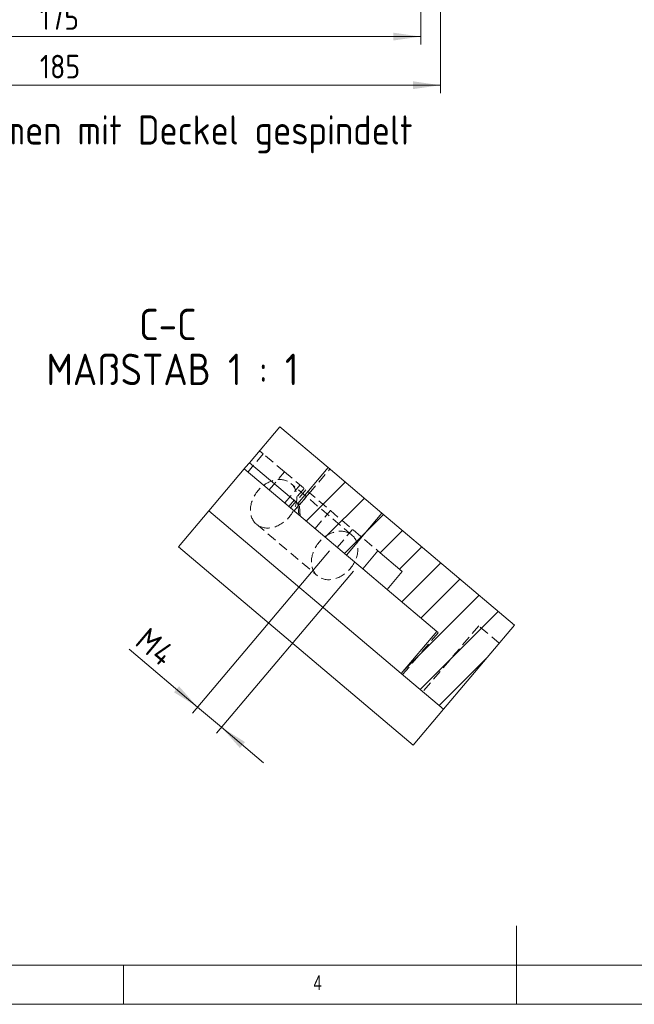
# Model space of a CAD drawing. Header units: millimetres. Extents: x 4 to 415, y 5 to 292.
# Tile 1 of 9: x 147 to 225, y 5 to 130. Entities that reach past the tile are written whole.
import ezdxf

# ---------------------------------------------------------------- set-up
doc = ezdxf.new("R2010")
doc.units = ezdxf.units.MM
doc.linetypes.add('HIDDEN', pattern=[1.905, 1.27, -0.635])
doc.styles.add('SLDTEXTSTYLE0', font='TXT', dxfattribs={"width": 0.75})
doc.styles.add('SLDTEXTSTYLE1', font='ISOCP', dxfattribs={"width": 0.96})
doc.dimstyles.new('SLDDIMSTYLE0', dxfattribs={"dimtxt": 3, "dimasz": 3.5, "dimexe": 0, "dimexo": 0.0625, "dimgap": 0.75, "dimtad": 1, "dimlfac": 2, "dimrnd": 1e-09, "dimzin": 12, "dimdsep": 46, "dimtxsty": 'SLDTEXTSTYLE1', "dimsah": 1, "dimcen": 0.09, "dimadec": 0, "dimazin": 3, "dimtfac": 1, "dimtofl": 0, "dimtmove": 0, "dimatfit": 3, "dimfxl": 1, "dimfrac": 2, "dimtolj": 1, "dimtzin": 12, "dimarcsym": 0})
doc.dimstyles.new('SLDDIMSTYLE9', dxfattribs={"dimtxt": 3, "dimasz": 3.5, "dimexe": 0, "dimexo": 0.0625, "dimgap": 0.75, "dimtad": 1, "dimrnd": 1e-09, "dimzin": 12, "dimdsep": 46, "dimtxsty": 'SLDTEXTSTYLE1', "dimsah": 1, "dimcen": 0.09, "dimadec": 0, "dimazin": 3, "dimtfac": 1, "dimtmove": 0, "dimatfit": 0, "dimfxl": 1, "dimfrac": 2, "dimtolj": 1, "dimtzin": 12, "dimarcsym": 0})
pattern_1 = [(45, (0, 0), (-2.245064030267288, 2.245064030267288), [])]

# ---------------------------------------------------------------- blocks, each defined once
blk = doc.blocks.new('_D_11')
at = {"color": 7, "linetype": 'Continuous', "lineweight": 0}
for p, q in [((110.3145090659, 198.9613592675), (110.3145090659, 127.1467927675)), ((197.8145090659, 198.9613592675), (197.8145090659, 127.1467927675)), ((110.3145090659, 128.1467927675), (197.8145090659, 128.1467927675))]:
    blk.add_line(p, q, dxfattribs=at)
for points in [[(110.3145090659, 128.1467927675), (113.8145090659, 127.6467927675), (113.8145090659, 128.6467927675)], [(197.8145090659, 128.1467927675), (194.3145090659, 128.6467927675), (194.3145090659, 127.6467927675)]]:
    blk.add_solid(points, dxfattribs=at)
at = {"color": 7, "linetype": 'Continuous', "lineweight": 0, "insert": (149.3329687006, 132.0139958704, 5.05), "char_height": 3, "attachment_point": 1, "style": 'SLDTEXTSTYLE1'}
blk.add_mtext('175', dxfattribs=at)
blk = doc.blocks.new('_D_26')
at = {"color": 7, "linetype": 'Continuous', "lineweight": 0}
for p, q in [((107.8145090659, 146.9613592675), (107.8145090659, 120.9613592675)), ((200.3145090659, 146.9613592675), (200.3145090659, 120.9613592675)), ((200.3145090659, 121.9613592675), (107.8145090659, 121.9613592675))]:
    blk.add_line(p, q, dxfattribs=at)
for points in [[(107.8145090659, 121.9613592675), (111.3145090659, 121.4613592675), (111.3145090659, 122.4613592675)], [(200.3145090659, 121.9613592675), (196.8145090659, 122.4613592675), (196.8145090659, 121.4613592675)]]:
    blk.add_solid(points, dxfattribs=at)
at = {"color": 7, "linetype": 'Continuous', "lineweight": 0, "insert": (149.3329687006, 125.8285623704, 5.05), "char_height": 3, "attachment_point": 1, "style": 'SLDTEXTSTYLE1'}
blk.add_mtext('185', dxfattribs=at)
blk = doc.blocks.new('_D_36')
at = {"color": 7, "linetype": 'Continuous', "lineweight": 0}
for p, q in [((186.1893156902, 62.6897417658), (168.7507517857, 42.0708877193)), ((189.2434566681, 60.106677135), (171.8048927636, 39.4878230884)), ((169.3965179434, 42.8344229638), (160.7142752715, 50.1775004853)), ((172.4506589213, 40.2513583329), (169.3965179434, 42.8344229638)), ((172.4506589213, 40.2513583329), (177.7954056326, 35.7309952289))]:
    blk.add_line(p, q, dxfattribs=at)
for points in [[(169.3965179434, 42.8344229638), (167.0470276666, 45.476372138), (166.4012615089, 44.7128368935)], [(172.4506589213, 40.2513583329), (174.8001491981, 37.6094091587), (175.4459153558, 38.3729444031)]]:
    blk.add_solid(points, dxfattribs=at)
at = {"color": 7, "linetype": 'Continuous', "lineweight": 0, "char_height": 3, "attachment_point": 1, "rotation": 319.7768563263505, "style": 'SLDTEXTSTYLE1'}
for s, insert in [('M', (163.2115841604, 53.1302463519, 67.6276811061)), ('4', (165.2699479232, 51.3893684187, 67.6276811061))]:
    blk.add_mtext(s, dxfattribs=dict(at, insert=insert))
blk = doc.blocks.new('SW_NOTE_8')
at = {"color": 0, "linetype": 'Continuous', "lineweight": 0, "char_height": 4, "attachment_point": 2, "style": 'SLDTEXTSTYLE1'}
for s, insert in [('C-C', (4.125, 5.1562709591)), ('MAßSTAB 1 : 1', (4.7166660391, -0.5603956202))]:
    blk.add_mtext(s, dxfattribs=dict(at, insert=insert))

msp = doc.modelspace()

# ---------------------------------------------------------------- hatches: boundary and pattern name
at = {"linetype": 'Continuous', "lineweight": 0}
h = msp.add_hatch(dxfattribs=at)
h.set_pattern_fill('ANSI31', style=0)
h.set_pattern_definition(pattern_1)
edge = h.paths.add_edge_path(flags=0)
edge.add_line((188.3621523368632, 62.16174469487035), (192.882515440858, 67.50649140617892))
edge.add_line((192.882515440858, 67.50649140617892), (186.036113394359, 73.29689175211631))
edge.add_line((186.036113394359, 73.29689175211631), (182.1615164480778, 68.71568028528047))
edge.add_spline(control_points=[(182.1615164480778, 68.71568028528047), (182.2019648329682, 68.2449227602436), (182.2423938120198, 67.77416356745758), (182.2828043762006, 67.30340279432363)], knot_values=[2.835067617e-07, 2.835067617e-07, 2.835067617e-07, 2.835067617e-07, 0.0014177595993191, 0.0014177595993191, 0.0014177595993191, 0.0014177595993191], weights=[1, 1, 1, 1], degree=3, periodic=0)
edge.add_line((182.2828043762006, 67.30340279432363), (188.3621523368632, 62.16174469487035))
h = msp.add_hatch(dxfattribs=at)
h.set_pattern_fill('ANSI31', style=0)
h.set_pattern_definition(pattern_1)
h.paths.add_polyline_path([(200.7121841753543, 42.54872392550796), (209.7529103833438, 53.23821734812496), (192.882515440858, 67.50649140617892), (188.3621523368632, 62.16174469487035), (190.4281955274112, 60.41437182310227), (192.3654940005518, 62.7049775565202), (195.4646452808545, 60.08384509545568), (193.5273468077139, 57.79323936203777), (199.854049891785, 52.44237865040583), (195.3336867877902, 47.09763193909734)], flags=0)

# ---------------------------------------------------------------- linework, layer by layer
at = {"color": 7, "linetype": 'Continuous', "lineweight": 15}
for p, q in [((176.004208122, 73.9232739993), (179.8788050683, 78.5044854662)), ((179.8788050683, 78.5044854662), (186.0361133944, 73.2968917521)), ((170.8380788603, 67.8149920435), (175.3584419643, 73.1597387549)), ((182.2828043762, 67.3034027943), (175.3584419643, 73.1597387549)), ((176.004208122, 73.9232739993), (182.1615164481, 68.7156802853)), ((186.0361133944, 73.2968917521), (182.1615164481, 68.7156802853)), ((192.8825154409, 67.5064914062), (186.0361133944, 73.2968917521)), ((166.963481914, 63.2337805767), (170.8380788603, 67.8149920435)), ((170.8380788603, 67.8149920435), (195.3336867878, 47.0976319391)), ((182.2828043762, 67.3034027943), (182.1615164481, 68.7156802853)), ((188.3621523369, 62.1617446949), (182.2828043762, 67.3034027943)), ((188.3621523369, 62.1617446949), (192.8825154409, 67.5064914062)), ((209.7529103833, 53.2382173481), (192.8825154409, 67.5064914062)), ((166.963481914, 63.2337805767), (196.8375872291, 37.9675124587)), ((190.4281955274, 60.4143718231), (192.3654940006, 62.7049775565)), ((195.4646452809, 60.0838450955), (192.3654940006, 62.7049775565)), ((190.4281955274, 60.4143718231), (188.3621523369, 62.1617446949)), ((193.5273468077, 57.793239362), (190.4281955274, 60.4143718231)), ((193.5273468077, 57.793239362), (195.4646452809, 60.0838450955)), ((199.8540498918, 52.4423786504), (193.5273468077, 57.793239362)), ((200.7121841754, 42.5487239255), (209.7529103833, 53.2382173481)), ((199.8540498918, 52.4423786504), (195.3336867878, 47.0976319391)), ((200.7121841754, 42.5487239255), (195.3336867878, 47.0976319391)), ((200.7121841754, 42.5487239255), (196.8375872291, 37.9675124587))]:
    msp.add_line(p, q, dxfattribs=at)
at = {"color": 7, "linetype": 'HIDDEN', "lineweight": 0}
for p, q in [((177.767271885, 75.0515429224), (177.2957404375, 75.4503444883)), ((177.767271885, 75.0515429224), (175.8299734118, 72.760937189)), ((180.479130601, 72.7579663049), (177.767271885, 75.0515429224)), ((178.5418321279, 70.4673605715), (180.479130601, 72.7579663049)), ((180.479130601, 72.7579663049), (186.3089912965, 67.8273140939)), ((182.3646810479, 68.5438521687), (186.2392779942, 73.1250636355)), ((180.5140930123, 68.7993048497), (182.4513914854, 71.0899105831)), ((182.966187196, 70.6545179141), (181.0288887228, 68.3639121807)), ((183.1909893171, 70.4643896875), (181.2536908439, 68.173783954)), ((189.0537668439, 64.7200794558), (181.2879896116, 71.2880488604)), ((181.7050637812, 67.7920316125), (183.6423622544, 70.0826373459)), ((182.3646810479, 68.5438521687), (182.1615164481, 68.7156802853)), ((182.4824501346, 67.1345507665), (182.3646810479, 68.5438521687)), ((184.3716928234, 65.5367083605), (186.3089912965, 67.8273140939)), ((186.3089912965, 67.8273140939), (192.3654940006, 62.7049775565)), ((176.8967797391, 66.096009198), (184.6625569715, 59.5280397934)), ((187.192712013, 63.1508083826), (189.1300104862, 65.441414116)), ((205.1952320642, 53.163819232), (198.0918043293, 44.7649315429)), ((207.8156119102, 50.9476116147), (205.1952320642, 53.163819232)), ((195.5040657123, 46.9535325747), (200.0244288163, 52.298279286)), ((200.0244288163, 52.298279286), (199.8540498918, 52.4423786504))]:
    msp.add_line(p, q, dxfattribs=at)
at = {"color": 7, "linetype": 'Continuous', "lineweight": 0}
for p, q in [((210, 5), (210, 15)), ((10, 10), (227.8, 10)), ((160, 5), (160, 10)), ((5, 5), (415, 5))]:
    msp.add_line(p, q, dxfattribs=at)
at = {"color": 7, "linetype": 'HIDDEN', "lineweight": 0, "flags": 128}
for points in [[(181.2879896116, 71.2880488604), (181.3833279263, 71.2019671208), (181.473059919, 71.1097431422), (181.5569660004, 71.0116026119), (181.6348408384, 70.9077856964), (181.7064938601, 70.7985464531), (181.7717497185, 70.6841522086), (181.8304487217, 70.5648829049), (181.8824472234, 70.4410304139), (181.9276179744, 70.3128978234), (181.9658504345, 70.1807986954), (181.9970510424, 70.0450562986), (182.0211434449, 69.9060028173), (182.0380686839, 69.7639785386), (182.0477853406, 69.61933102), (182.0502696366, 69.4724142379), (182.0455154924, 69.3235877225), (182.0335345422, 69.1732156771), (182.0143561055, 69.0216660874), (181.9880271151, 68.8693098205), (181.9546120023, 68.7165197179), (181.9141925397, 68.5636696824), (181.8668676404, 68.4111337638), (181.8127531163, 68.2592852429), (181.7519813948, 68.1084957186), (181.6847011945, 67.9591341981), (181.6110771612, 67.811566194), (181.5312894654, 67.6661528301), (181.4455333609, 67.5232499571), (181.3540187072, 67.3832072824), (181.256969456, 67.2463675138), (181.1546231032, 67.1130655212), (181.0472301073, 66.9836275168), (180.9350532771, 66.8583702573), (180.8183671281, 66.737600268), (180.6974572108, 66.6216130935), (180.572619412, 66.5106925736), (180.4441592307, 66.4051101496), (180.3123910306, 66.3051241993), (180.1776372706, 66.2109794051), (180.0402277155, 66.1229061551), (179.9004986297, 66.0411199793), (179.7587919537, 65.9658210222), (179.6154544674, 65.8971935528), (179.4708369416, 65.8354055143), (179.3252932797, 65.7806081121), (179.1791796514, 65.7329354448), (179.0328536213, 65.6925041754), (178.8866732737, 65.6594132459), (178.7409963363, 65.6337436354), (178.5961793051, 65.6155581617), (178.4525765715, 65.6049013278), (178.3105395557, 65.6017992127), (178.1704158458, 65.6062594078), (178.0325483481, 65.6182709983), (177.8972744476, 65.6378045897), (177.764925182, 65.6648123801), (177.6358244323, 65.6992282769), (177.5102881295, 65.7409680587), (177.3886234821, 65.7899295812), (177.2711282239, 65.8459930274), (177.1580898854, 65.9090212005), (177.0497850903, 65.9788598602), (176.9464788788, 66.0553380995), (176.8484240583, 66.1382687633), (176.7558605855, 66.2274489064), (176.6690149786, 66.3226602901), (176.5880997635, 66.4236699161), (176.5133129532, 66.530230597), (176.4448375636, 66.6420815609), (176.3828411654, 66.7589490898), (176.3274754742, 66.8805471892), (176.2788759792, 67.0065782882), (176.2371616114, 67.1367339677), (176.2024344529, 67.2706957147), (176.1747794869, 67.4081357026), (176.1542643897, 67.5487175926), (176.1409393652, 67.6920973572), (176.1348370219, 67.8379241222), (176.1359722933, 67.985841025), (176.1443424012, 68.1354860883), (176.1599268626, 68.2864931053), (176.1826875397, 68.4384925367), (176.2125687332, 68.5911124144), (176.2494973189, 68.743979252), (176.2933829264, 68.8967189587), (176.3441181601, 69.0489577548), (176.4015788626, 69.2003230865), (176.4656244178, 69.3504445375), (176.5360980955, 69.4989547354), (176.6128274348, 69.6454902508), (176.6956246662, 69.7896924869), (176.784287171, 69.9312085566), (176.8785979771, 70.0696921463), (176.9783262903, 70.2048043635), (177.0832280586, 70.336214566), (177.1930465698, 70.4636011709), (177.3075130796, 70.586652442), (177.4263474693, 70.7050672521), (177.5492589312, 70.8185558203), (177.6759466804, 70.9268404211), (177.8061006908, 71.0296560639), (177.9394024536, 71.1267511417), (178.0755257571, 71.2178880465), (178.2141374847, 71.3028437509), (178.3548984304, 71.3814103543), (178.4974641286, 71.4533955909), (178.641485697, 71.5186233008), (178.7866106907, 71.5769338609), (178.9324839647, 71.6281845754), (179.0787485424, 71.6722500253), (179.2250464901, 71.709022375), (179.3710197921, 71.7384116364), (179.5163112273, 71.7603458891), (179.6605652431, 71.7747714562), (179.8034288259, 71.7816530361), (179.9445523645, 71.7809737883), (180.083590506, 71.7727353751), (180.2202030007, 71.7569579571), (180.354055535, 71.7336801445), (180.4848205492, 71.702958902), (180.6121780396, 71.6648694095), (180.7358163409, 71.6195048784), (180.8554328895, 71.5669763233), (180.9707349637, 71.5074122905), (181.0814404, 71.440958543), (181.1872782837, 71.3677777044), (181.2879896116, 71.2880488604)], [(189.0537668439, 64.7200794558), (189.1491051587, 64.6339977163), (189.2388371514, 64.5417737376), (189.3227432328, 64.4436332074), (189.4006180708, 64.3398162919), (189.4722710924, 64.2305770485), (189.5375269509, 64.1161828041), (189.5962259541, 63.9969135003), (189.6482244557, 63.8730610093), (189.6933952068, 63.7449284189), (189.7316276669, 63.6128292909), (189.7628282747, 63.477086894), (189.7869206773, 63.3380334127), (189.8038459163, 63.1960091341), (189.8135625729, 63.0513616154), (189.8160468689, 62.9044448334), (189.8112927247, 62.7556183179), (189.7993117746, 62.6052462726), (189.7801333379, 62.4536966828), (189.7538043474, 62.301340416), (189.7203892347, 62.1485503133), (189.6799697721, 61.9957002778), (189.6326448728, 61.8431643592), (189.5785303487, 61.6913158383), (189.5177586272, 61.540526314), (189.4504784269, 61.3911647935), (189.3768543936, 61.2435967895), (189.2970666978, 61.0981834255), (189.2113105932, 60.9552805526), (189.1197959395, 60.8152378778), (189.0227466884, 60.6783981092), (188.9204003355, 60.5450961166), (188.8130073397, 60.4156581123), (188.7008305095, 60.2904008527), (188.5841443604, 60.1696308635), (188.4632344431, 60.0536436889), (188.3383966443, 59.9427231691), (188.2099364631, 59.8371407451), (188.078168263, 59.7371547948), (187.9434145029, 59.6430100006), (187.8060049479, 59.5549367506), (187.6662758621, 59.4731505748), (187.524569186, 59.3978516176), (187.3812316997, 59.3292241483), (187.2366141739, 59.2674361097), (187.0910705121, 59.2126387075), (186.9449568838, 59.1649660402), (186.7986308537, 59.1245347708), (186.652450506, 59.0914438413), (186.5067735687, 59.0657742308), (186.3619565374, 59.0475887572), (186.2183538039, 59.0369319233), (186.076316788, 59.0338298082), (185.9361930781, 59.0382900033), (185.7983255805, 59.0503015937), (185.6630516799, 59.0698351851), (185.5307024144, 59.0968429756), (185.4016016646, 59.1312588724), (185.2760653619, 59.1729986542), (185.1544007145, 59.2219601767), (185.0369054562, 59.2780236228), (184.9238671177, 59.341051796), (184.8155623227, 59.4108904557), (184.7122561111, 59.4873686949), (184.6142012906, 59.5702993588), (184.5216378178, 59.6594795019), (184.434792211, 59.7546908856), (184.3538769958, 59.8557005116), (184.2790901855, 59.9622611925), (184.2106147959, 60.0741121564), (184.1486183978, 60.1909796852), (184.0932527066, 60.3125777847), (184.0446532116, 60.4386088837), (184.0029388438, 60.5687645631), (183.9682116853, 60.7027263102), (183.9405567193, 60.840166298), (183.9200416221, 60.980748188), (183.9067165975, 61.1241279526), (183.9006142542, 61.2699547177), (183.9017495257, 61.4178716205), (183.9101196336, 61.5675166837), (183.925704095, 61.7185237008), (183.948464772, 61.8705231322), (183.9783459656, 62.0231430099), (184.0152745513, 62.1760098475), (184.0591601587, 62.3287495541), (184.1098953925, 62.4809883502), (184.167356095, 62.6323536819), (184.2314016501, 62.7824751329), (184.3018753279, 62.9309853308), (184.3786046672, 63.0775208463), (184.4614018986, 63.2217230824), (184.5500644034, 63.363239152), (184.6443752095, 63.5017227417), (184.7441035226, 63.636834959), (184.8490052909, 63.7682451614), (184.9588238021, 63.8956317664), (185.0732903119, 64.0186830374), (185.1921247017, 64.1370978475), (185.3150361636, 64.2505864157), (185.4417239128, 64.3588710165), (185.5718779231, 64.4616866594), (185.7051796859, 64.5587817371), (185.8413029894, 64.6499186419), (185.9799147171, 64.7348743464), (186.1206756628, 64.8134409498), (186.2632413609, 64.8854261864), (186.4072629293, 64.9506538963), (186.5523879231, 65.0089644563), (186.698261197, 65.0602151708), (186.8445257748, 65.1042806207), (186.9908237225, 65.1410529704), (187.1367970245, 65.1704422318), (187.2820884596, 65.1923764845), (187.4263424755, 65.2068020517), (187.5692060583, 65.2136836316), (187.7103295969, 65.2130043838), (187.8493677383, 65.2047659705), (187.9859802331, 65.1889885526), (188.1198327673, 65.16571074), (188.2505977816, 65.1349894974), (188.3779552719, 65.0969000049), (188.5015935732, 65.0515354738), (188.6212101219, 64.9990069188), (188.7365121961, 64.9394428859), (188.8472176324, 64.8729891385), (188.953055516, 64.7998082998), (189.0537668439, 64.7200794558)]]:
    msp.add_lwpolyline(points, dxfattribs=at)
at = {"color": 7, "linetype": 'Continuous', "lineweight": 15}
msp.add_open_spline([(176.0042081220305, 73.92327399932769), (175.7925321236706, 73.67299441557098), (175.5771758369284, 73.41836336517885), (175.3584419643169, 73.15973875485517)], degree=3, dxfattribs=at)

# ---------------------------------------------------------------- block references
at = {"color": 7, "linetype": 'Continuous', "lineweight": 0}
msp.add_blockref('SW_NOTE_8', (161.499491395, 88.3531680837), dxfattribs=at)

# ---------------------------------------------------------------- texts
at = {"color": 7, "linetype": 'Continuous', "lineweight": 0, "attachment_point": 1}
for s, insert, char_height, style in [('zusammen mit Deckel gespindelt', (132.5427893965, 118.1161453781), 3.7041666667, 'SLDTEXTSTYLE1'), ('4', (184.1666666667, 8.6680244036), 1.8520833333, 'SLDTEXTSTYLE0')]:
    msp.add_mtext(s, dxfattribs=dict(at, insert=insert, char_height=char_height, style=style))

# ---------------------------------------------------------------- dimensions: what is measured, and where the dimension line sits
at = {"color": 7, "linetype": 'Continuous', "lineweight": 0}
for base, p1, p2, picture, middle in [((197.8145090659, 128.1467927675), (110.3145090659, 199.9613592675), (197.8145090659, 199.9613592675), '_D_11', (153.5246355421, 128.1467927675)), ((107.8145090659, 121.9613592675), (200.3145090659, 147.9613592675), (107.8145090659, 147.9613592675), '_D_26', (153.5246355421, 121.9613592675))]:
    dim = msp.add_linear_dim(base=base, p1=p1, p2=p2, dimstyle='SLDDIMSTYLE0', dxfattribs=at)
    dim.commit()
    dim.dimension.update_dxf_attribs({"geometry": picture, "text_midpoint": middle, "dimtype": 160})
dim = msp.add_linear_dim(base=(169.3965179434, 42.8344229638), p1=(189.8892228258, 60.8702123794), p2=(186.8350818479, 63.4532770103), angle=319.7768563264, text='M<>', dimstyle='SLDDIMSTYLE9', dxfattribs=at)
dim.commit()
dim.dimension.update_dxf_attribs({"geometry": '_D_36', "text_midpoint": (163.6872906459, 47.6630484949), "dimtype": 160})

doc.saveas('drawing.dxf')
